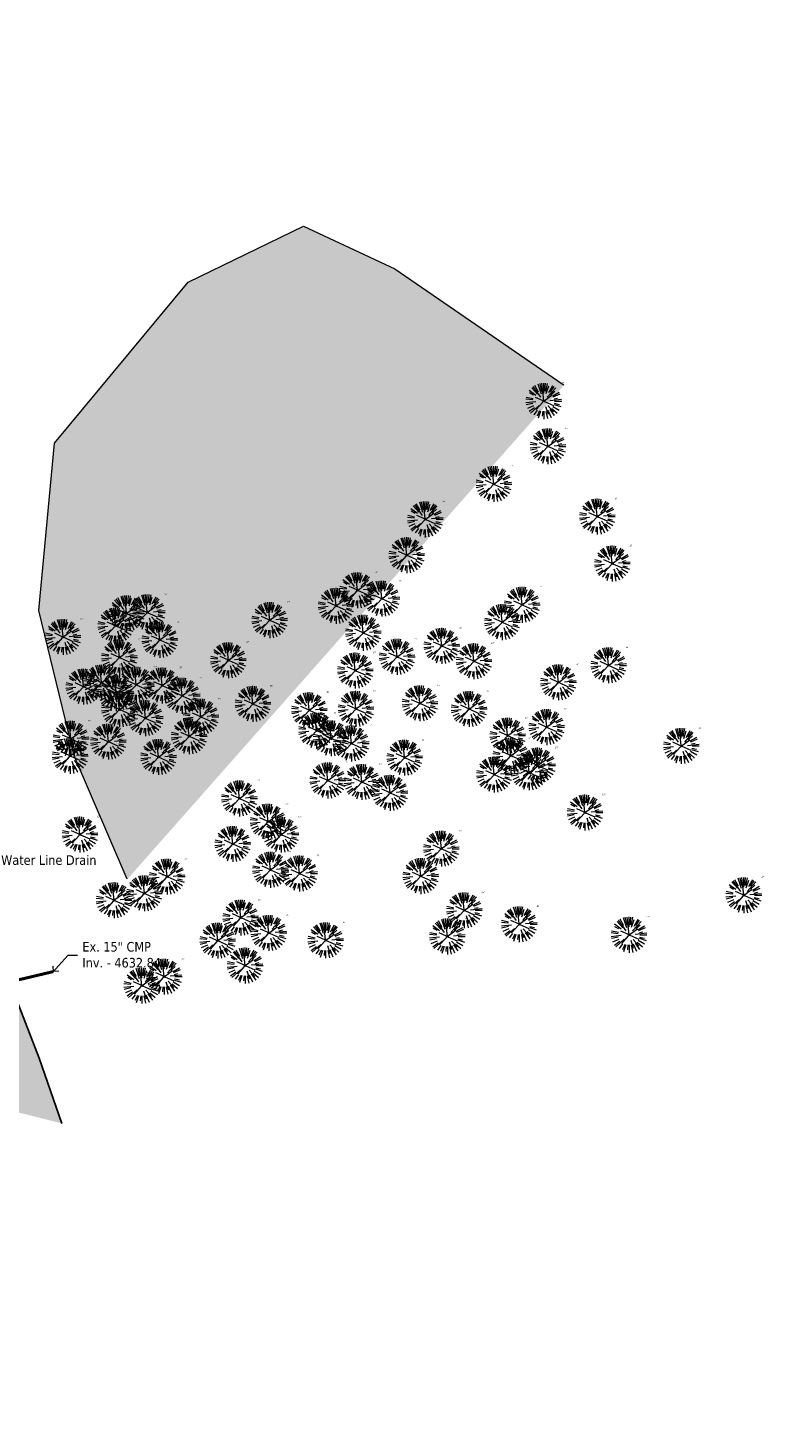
# Model space of a CAD drawing. Header units: feet. Extents: x 1134441 to 1136481, y 647925 to 649487.
# Tile 3 of 13: x 1134865 to 1135173, y 647925 to 648510. Entities that reach past the tile are written whole.
import ezdxf
from ezdxf import colors
from ezdxf.entities.mleader import LeaderData, LeaderLine
from ezdxf.math import Vec2, Vec3

# ---------------------------------------------------------------- set-up
doc = ezdxf.new("R2010")
doc.units = ezdxf.units.FT
doc.header["$LTSCALE"] = 0.75
doc.header["$MEASUREMENT"] = 0
doc.linetypes.add('HIDDEN2', pattern=[0.1875, 0.125, -0.0625])
for name, color, linetype, lineweight in [('V-PVMT-ASPH', 41, 'Continuous', 25), ('V-PVMT-HTCH-ASPH', 9, 'Continuous', 13), ('V-SITE-VEGE', 55, 'Continuous', 18)]:
    doc.layers.add(name, color=color, linetype=linetype, lineweight=lineweight)
for name, color, linetype, lineweight, true_color in [('V-SITE-FLOOD', 4, 'Continuous', 13, 0x00ffff), ('V-UTIL-STRM-LINE', 1, 'HIDDEN2', 15, 0xff0000), ('V-UTIL-STRM-STRC-TEXT', 1, 'Continuous', 20, 0xff0000), ('V-WATR-TEXT', 5, 'Continuous', 20, 0x0000ff)]:
    doc.layers.add(name, color=color, linetype=linetype, lineweight=lineweight, true_color=true_color)
doc.styles.add('SEI-Dim & Leader', font='tahoma.ttf')

# ---------------------------------------------------------------- blocks, each defined once
blk = doc.blocks.new('_Open90')
at = {"color": 0, "linetype": 'ByBlock', "lineweight": -2}
for p, q in [((0, 0), (-1, 0)), ((-0.5, 0.5), (0, 0)), ((0, 0), (-0.5, -0.5))]:
    blk.add_line(p, q, dxfattribs=at)
blk = doc.blocks.new('V-SITE-VEGE-Coniferious Tree 2')
at = {"color": 0, "linetype": 'ByBlock'}
for p, q in [((-0.079, 0.109), (-0.294, 0.405)), ((-0.146, 0.253), (-0.25, 0.433)), ((-0.063, 0.193), (-0.155, 0.476)), ((-0.057, 0.27), (-0.104, 0.489)), ((0, 0.003), (-0.052, 0.497)), ((0, 0.222), (0, 0.5)), ((0.029, 0.275), (0.052, 0.497)), ((0.057, 0.269), (0.104, 0.489)), ((0.069, 0.211), (0.138, 0.426)), ((0.139, 0.241), (0.25, 0.433)), ((0.187, 0.257), (0.294, 0.405)), ((-0.306, 0.032), (-0.497, 0.052)), ((-0.296, 0.063), (-0.489, 0.104)), ((-0.22, 0.16), (-0.405, 0.294)), ((-0.284, 0.164), (-0.393, 0.227)), ((-0.176, 0.195), (-0.335, 0.372)), ((-0.02, 0.009), (-0.232, 0.103)), ((-0.001, -0.001), (0.235, 0.171)), ((0.098, 0.109), (0.335, 0.372)), ((0.173, 0.018), (0.497, 0.052)), ((0.192, 0.173), (0.312, 0.281)), ((0.249, 0.144), (0.433, 0.25)), ((0.266, 0.118), (0.457, 0.203)), ((0.287, 0.061), (0.388, 0.083)), ((0.302, 0), (0.5, 0)), ((-0.218, -0.023), (-0.497, -0.052)), ((-0.302, -0.064), (-0.489, -0.104)), ((-0.288, -0.128), (-0.457, -0.203)), ((-0.255, -0.185), (-0.405, -0.294)), ((-0.132, -0.119), (-0.372, -0.335)), ((-0.184, -0.254), (-0.277, -0.381)), ((-0.023, -0.026), (-0.214, -0.237)), ((-0.121, -0.273), (-0.186, -0.417)), ((-0.091, -0.28), (-0.155, -0.476)), ((-0.03, -0.282), (-0.044, -0.422)), ((0, -0.282), (0, -0.5)), ((0.018, -0.008), (0.272, -0.121)), ((0.048, -0.147), (0.119, -0.367)), ((0.061, -0.287), (0.104, -0.489)), ((0.113, -0.254), (0.203, -0.457)), ((0.114, -0.127), (0.272, -0.302)), ((0.169, -0.232), (0.294, -0.405)), ((0.225, -0.203), (0.372, -0.335)), ((0.256, -0.148), (0.433, -0.25)), ((0.289, -0.094), (0.476, -0.155)), ((0.294, -0.062), (0.427, -0.091))]:
    blk.add_line(p, q, dxfattribs=at)
blk.add_circle((0, 0), 0.0208)
blk = doc.blocks.new('*U102', base_point=(1135283.03, 648555.63))
at = {"layer": 'V-SITE-VEGE', "linetype": 'ByBlock', "insert": (1135290.26, 648562.88), "char_height": 0.6, "attachment_point": 7, "style": 'SEI-Dim & Leader'}
blk.add_mtext('15"', dxfattribs=at)
blk = doc.blocks.new('*U103', base_point=(1135283.03, 648555.63))
blk.add_blockref('*U102', (1135283.03, 648555.63))
blk = doc.blocks.new('*U104', base_point=(1135283.03, 648555.63))
at = {"xscale": 14.99981880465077, "yscale": 14.99981880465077, "zscale": 14.99981880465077}
blk.add_blockref('V-SITE-VEGE-Coniferious Tree 2', (1135283.03, 648555.63), dxfattribs=at)
blk.add_blockref('*U103', (1135283.03, 648555.63))

msp = doc.modelspace()

# ---------------------------------------------------------------- hatches: boundary and pattern name
at = {"layer": 'V-PVMT-HTCH-ASPH', "transparency": 33554483}
h = msp.add_hatch(color=256, dxfattribs=at)
h.dxf.hatch_style = 1
h.paths.add_polyline_path([(1134734.9, 648210.65), (1134727.11, 648219.57), (1134722.02, 648228.91), (1134722.25, 648239.06), (1134728.18, 648255.7), (1134735.01, 648281.66), (1134740.59, 648331.47), (1134738.56, 648359.04), (1134728.26, 648395.52), (1134716.82, 648435.28), (1134719.07, 648456.46), (1134739.31, 648493.44), (1134768.63, 648523.06), (1134806.59, 648556.04), (1134846.38, 648585.57), (1134882.62, 648612.05), (1134913.5, 648651.14), (1134937.52, 648694.27), (1134959.49, 648736.27), (1134978.54, 648777.76), (1134996.66, 648818.37), (1135017.23, 648859.77), (1135036.23, 648904.33), (1135054.04, 648948), (1135071.16, 648989.74), (1135088.83, 649035.97), (1135107.04, 649078.06), (1135111.95, 649112.44), (1135111.3, 649146.35), (1135096.39, 649171.2), (1135074.56, 649191.04), (1135034.22, 649217.92), (1134995.89, 649242.94), (1134952.78, 649270.46), (1134916.62, 649281.82), (1134883.29, 649286.02), (1134856.6, 649281.08), (1134834.05, 649271.02), (1134795.53, 649244.8), (1134761.12, 649212.26), (1134727.2, 649179.9), (1134692.66, 649145.98), (1134658.75, 649108.65), (1134636.19, 649076.87), (1134610.22, 649042.85), (1134587.09, 648997.27), (1134567.69, 648955.03), (1134557.27, 648908.29), (1134547.33, 648867.13), (1134544.25, 648853.73), (1134543.6, 648850.16), (1134543.79, 648849.96), (1134540.67, 648837.85), (1134538.07, 648825.62), (1134536.99, 648818.54), (1134536.43, 648811.4), (1134535.85, 648792.78), (1134535.61, 648773.04), (1134535.81, 648765.43), (1134536.46, 648757.85), (1134538.13, 648745.18), (1134540.25, 648732.58), (1134507.04, 648728.55), (1134507.45, 648717.8), (1134501.98, 648716.84), (1134498.72, 648714.5), (1134488.64, 648710.05), (1134474.75, 648701.72), (1134467.64, 648695.23), (1134454.65, 648685.46), (1134449.14, 648678.03), (1134448.07, 648670.25), (1134451.48, 648664.98), (1134462.8, 648667.36), (1134472.39, 648673.53), (1134480.43, 648671.45), (1134489.13, 648668.49), (1134497.52, 648667.42), (1134507.25, 648667.22), (1134515.79, 648667.05), (1134514.21, 648677.48), (1134506.07, 648673.56), (1134502.18, 648672.24), (1134497.31, 648671.12), (1134492.39, 648671.33), (1134486.29, 648673.16), (1134480.18, 648675.49), (1134475.49, 648678.56), (1134470.96, 648682.94), (1134469.59, 648687.09), (1134470.09, 648690.53), (1134472.17, 648693.69), (1134475.16, 648696.68), (1134477.55, 648698.77), (1134481.22, 648701.62), (1134486.28, 648705.18), (1134489.84, 648706.96), (1134493.66, 648708.3), (1134501.19, 648709.77), (1134506.98, 648708.7), (1134509.81, 648708.66), (1134511.47, 648695.55), (1134517.91, 648653.06), (1134530.07, 648649.04), (1134537.15, 648644.98), (1134547.5, 648640.95), (1134550.76, 648639.99), (1134555.18, 648637.01), (1134556.42, 648633.4), (1134559.54, 648615.85), (1134567.38, 648575.52), (1134572.94, 648547.59), (1134571.69, 648545.17), (1134568.33, 648545.68), (1134553.84, 648548.44), (1134538.3, 648550.81), (1134544.11, 648520.11), (1134547.62, 648505.7), (1134549.75, 648501.19), (1134551.05, 648494.36), (1134551.36, 648490.43), (1134551.2, 648487.2), (1134550.65, 648484.01), (1134549.51, 648479.95), (1134547.99, 648476.02), (1134544.88, 648469.9), (1134541.71, 648465.4), (1134536.81, 648461.32), (1134535.1, 648459.55), (1134532.48, 648456.11), (1134531.02, 648453.39), (1134530.44, 648451.03), (1134530.58, 648447.96), (1134530.98, 648446.43), (1134531.62, 648444.99), (1134532.41, 648443.84), (1134533.39, 648442.84), (1134535.28, 648441.64), (1134538.05, 648440.62), (1134541.22, 648440.19), (1134543.83, 648440.55), (1134544.95, 648441.02), (1134545.93, 648441.72), (1134547.04, 648442.89), (1134547.94, 648444.23), (1134548.6, 648445.7), (1134548.97, 648447.26), (1134549.08, 648449.05), (1134548.9, 648450.83), (1134548.43, 648452.3), (1134547.61, 648453.6), (1134545.09, 648456.02), (1134544.38, 648459.58), (1134545.18, 648461.5), (1134547.53, 648466.66), (1134550.12, 648472.07), (1134553.83, 648479.74), (1134554.67, 648481.97), (1134555.16, 648484.31), (1134555.58, 648489), (1134555.62, 648493.7), (1134556.9, 648501.92), (1134587.16, 648496.25), (1134590.85, 648493.8), (1134592.43, 648491.39), (1134597.59, 648482.78), (1134605.69, 648468.47, 0.096684), (1134655.47, 648422.61), (1134689.73, 648404.97), (1134696.15, 648398.38, -0.217893), (1134718.53, 648335.69), (1134714.45, 648288.48), (1134707.61, 648262.87), (1134702.6, 648250.06, -0.594914), (1134676.54, 648244.82), (1134668.28, 648256.04), (1134666.94, 648263.04), (1134683.55, 648272.59), (1134684.19, 648273.82), (1134680.54, 648280.91), (1134668.75, 648302.35), (1134656.09, 648325.68), (1134647.14, 648342.76), (1134645.67, 648343.86), (1134628.89, 648334.79), (1134602.56, 648320.46), (1134586.98, 648311.8), (1134591.65, 648303.36), (1134611.42, 648265.96), (1134624.85, 648241.79), (1134633.88, 648246.45), (1134642.89, 648248.98, -0.141706), (1134679, 648202.21), (1134676.39, 648186.64), (1134663.61, 648160.47), (1134647.65, 648119.67), (1134636.03, 648073.52), (1134632.45, 648030.07), (1134641, 647975.69), (1134653.31, 647924.66), (1134671.77, 647938.63), (1134661.36, 647978.88), (1134654.64, 648028.99), (1134658.32, 648070.65), (1134669.3, 648112.48), (1134683.96, 648152.58), (1134694.37, 648175.67), (1134696.98, 648180.11), (1134709.51, 648185.7), (1134724.14, 648184.69), (1134732.88, 648182.77), (1134772.43, 648164.25), (1134803.91, 648145.91), (1134820.56, 648130.07), (1134836.3, 648107.68), (1134853.11, 648070.45), (1134857.77, 648057.45), (1134879.19, 648052.01), (1134869.62, 648079.36), (1134854.82, 648117.46), (1134833.75, 648146.24), (1134815.22, 648160.19), (1134781.82, 648181.92), (1134743, 648204.66)])
h.paths.add_polyline_path([(1134684.54, 648435.25), (1134660.28, 648435.09), (1134630.9, 648457.37), (1134624.28, 648464.72), (1134616.76, 648475.5), (1134609.66, 648487.03), (1134603.25, 648498.96), (1134591.75, 648526.66), (1134584.58, 648549.32), (1134579.31, 648578.52), (1134568.33, 648635.89), (1134561.59, 648678.73), (1134555.29, 648714.86), (1134553.06, 648728.55), (1134550.74, 648741.12), (1134548.95, 648753.77), (1134548.01, 648763.77), (1134547.59, 648773.8), (1134547.49, 648797.41), (1134548.82, 648801.09), (1134550.5, 648802.51), (1134556.92, 648805.41), (1134562.95, 648808.26), (1134569.13, 648810.75), (1134575.36, 648812.84), (1134581.69, 648814.54), (1134585.28, 648815.36), (1134589.13, 648811.5, 0.080076), (1134591.49, 648809.37), (1134602.38, 648802.33, 0.357452), (1134614.97, 648803.75), (1134620.17, 648809.09, -0.112713), (1134623.9, 648811.51, 0.880898), (1134620.33, 648827.21, -0.210304), (1134612.68, 648829.73), (1134605.53, 648836.15), (1134591.18, 648845.5), (1134594.74, 648863.65), (1134576.85, 648858.62), (1134561.16, 648853.99, -0.577728), (1134557.39, 648857.57), (1134569.17, 648906.23), (1134583.71, 648948.52), (1134603.08, 648991.93), (1134624.41, 649032.82), (1134645.65, 649070.06), (1134668.31, 649101.14), (1134700.86, 649137.44), (1134736.14, 649171.26), (1134769.91, 649204.09), (1134802.12, 649234.77), (1134839.59, 649260.36), (1134859.89, 649269.49), (1134884.93, 649274.33), (1134913.79, 649270.26), (1134944, 649256.09), (1134987.67, 649231.41), (1135026.68, 649208.17), (1135066.9, 649181.51), (1135088.6, 649162.2), (1135100.67, 649141.54), (1135100.5, 649115.29), (1135095.25, 649083.2), (1135078.14, 649039.22), (1135061.04, 648995.14), (1135043.38, 648952.79), (1135024.33, 648908.4), (1135004.89, 648865.38), (1134986.01, 648823.09), (1134968.11, 648783.23), (1134949.46, 648742.31), (1134927.44, 648700.45), (1134903.34, 648657.76), (1134874.89, 648621.26), (1134839.3, 648595.44), (1134796.25, 648568.44), (1134757.02, 648544.02), (1134721.62, 648507.41), (1134706.28, 648460.17), (1134696.6, 648443.45)], flags=16)
h.paths.add_polyline_path([(1134604.65, 648805.82), (1134595.35, 648811.24), (1134586.32, 648818.43, -0.304797), (1134584.97, 648822.68), (1134587.05, 648829.77), (1134588.71, 648835.46, -0.483088), (1134594.51, 648837.83), (1134604.72, 648832.07, -0.224996), (1134609.66, 648825.07), (1134612.1, 648811, -0.637551)], flags=16)
h.paths.add_polyline_path([(1134973.49, 648968.46), (1134966.97, 648976), (1134968.29, 648984.55), (1134973.36, 648988.04), (1134979.13, 648988.05), (1134985.75, 648984.17), (1134989.51, 648981.12), (1135001.19, 648984.13), (1135021.05, 648993.92), (1135022.36, 648997.79), (1135033.96, 649031.41), (1135040.21, 649049.03), (1135034.42, 649058.58), (1135014.63, 649069.73), (1134999.5, 649069.76), (1134997.62, 649069.05), (1134996.39, 649063.25), (1134994.34, 649058.23), (1134988.54, 649053.92), (1134980.04, 649054.99), (1134974.31, 649061.38), (1134975.31, 649067.74), (1134981.25, 649073.15), (1134988.45, 649075.17), (1134998.67, 649074.83), (1135015.05, 649073.7), (1135023.9, 649070.12), (1135033.95, 649063.69), (1135044.71, 649061.7), (1135033.96, 649031.41), (1135022.36, 648997.79), (1135009.42, 648959.72), (1135010.46, 648959.9), (1135009.7, 648960.55), (1135017.83, 648984.46), (1135007.25, 648984.01), (1134991.97, 648977.83), (1134982.68, 648969.86)], flags=0)
h.paths.add_polyline_path([(1134795.22, 649096.78), (1134786.08, 649102.32), (1134786.04, 649111.37), (1134793.44, 649121.22), (1134792.88, 649126.48), (1134781.88, 649137.54), (1134771.09, 649143.58), (1134758.89, 649145.76), (1134773.55, 649159.46), (1134786.62, 649171.38), (1134801.18, 649185.68), (1134805.46, 649175.96), (1134812.36, 649170.61), (1134822.12, 649164.81), (1134826.94, 649167.12), (1134832.05, 649168.36), (1134838.57, 649166.09), (1134843.04, 649157.06), (1134837.83, 649149.29), (1134829.78, 649149.57), (1134820.22, 649159.75), (1134804.26, 649171.47), (1134797.1, 649172.99), (1134787.07, 649171.79), (1134773.55, 649159.46), (1134770.68, 649156.78), (1134774.13, 649149.55), (1134780.39, 649143.56), (1134794.41, 649131.55), (1134804.18, 649120.74), (1134807.99, 649107.57), (1134802.73, 649099.92)], flags=0)
at = {"layer": 'V-SITE-FLOOD', "transparency": 33554457}
h = msp.add_hatch(color=256, dxfattribs=at)
h.dxf.hatch_style = 1
h.paths.add_polyline_path([(1134906.52, 648154.14), (1135089.09, 648360.76), (1135088.7, 648361.06), (1135018.36, 648409.39), (1134980.24, 648427.24), (1134931.99, 648403.82), (1134876.03, 648336.54), (1134869.47, 648266.48), (1134884.29, 648205.68)])

# ---------------------------------------------------------------- linework, layer by layer
at = {"layer": 'V-PVMT-ASPH', "flags": 128}
msp.add_lwpolyline([(1134768.63, 648523.06), (1134739.31, 648493.44), (1134719.07, 648456.46), (1134716.82, 648435.28), (1134728.26, 648395.52), (1134738.56, 648359.04), (1134740.59, 648331.47), (1134735.01, 648281.66), (1134728.18, 648255.7), (1134722.25, 648239.06), (1134722.02, 648228.91), (1134727.11, 648219.57), (1134734.9, 648210.65), (1134743, 648204.66), (1134781.82, 648181.92), (1134815.22, 648160.19), (1134833.75, 648146.24), (1134854.82, 648117.46), (1134869.62, 648079.36), (1134879.19, 648052.01)], dxfattribs=at)
at = {"layer": 'V-SITE-FLOOD', "flags": 128}
msp.add_lwpolyline([(1134906.52, 648154.14), (1134884.29, 648205.68), (1134869.47, 648266.48), (1134876.03, 648336.54), (1134931.99, 648403.82), (1134980.24, 648427.24), (1135018.36, 648409.39), (1135088.7, 648361.06), (1135089.09, 648360.76)], dxfattribs=at)
at = {"layer": 'V-UTIL-STRM-LINE', "const_width": 1.25, "flags": 128}
msp.add_lwpolyline([(1134875.63, 648115.53), (1134830.44, 648104.8)], dxfattribs=at)

# ---------------------------------------------------------------- block references
at = {"layer": 'V-SITE-VEGE'}
for p in [(1135080.64, 648354.07), (1135082.39, 648335.14), (1135059.77, 648319.38), (1135031.09, 648304.64), (1135103.03, 648305.78), (1135023.34, 648289.62), (1135109.29, 648286.12), (1135002.74, 648274.95), (1134993.79, 648268.46), (1135012.96, 648271.44), (1135071.61, 648268.91, 4617), (1134906.24, 648265.28), (1134914.88, 648265.71), (1134966.05, 648262.47), (1135063.28, 648261.66, 4617), (1134879.64, 648255.42), (1134901.63, 648260.15), (1135005.2, 648257.19), (1134920.11, 648254.22), (1135038.01, 648251.69), (1134903.23, 648246.89), (1134948.78, 648245.69), (1135019.34, 648247.14), (1135051.47, 648245.29), (1135107.74, 648243.57), (1135001.86, 648241.39), (1134888.24, 648234.66), (1134895.75, 648236.32), (1134901.82, 648231.91), (1134910.29, 648235.44), (1134921.11, 648235.13), (1135086.78, 648236.47), (1134929.46, 648230.85), (1134959.02, 648227.44), (1135028.88, 648227.67), (1134903.25, 648225.18), (1134914.06, 648221.52), (1134937.28, 648222.05), (1134982.58, 648224.81), (1135002.12, 648225.38), (1135049.44, 648225.32), (1134932.38, 648213.91), (1134985.64, 648216.27), (1135065.55, 648214.18), (1135081.87, 648217.76), (1134882.92, 648212.85), (1134898.6, 648211.64), (1134991.69, 648213.06), (1135000.21, 648210.92), (1135138.13, 648209.85, 4619), (1134882.62, 648205.71), (1134919.57, 648205.24, 4630), (1135022.45, 648204.98), (1135066.83, 648205.81), (1135059.94, 648197.9), (1135074.52, 648198.81), (1135078.09, 648201.66), (1134990.35, 648195.43), (1135004.64, 648194.79), (1134953.4, 648187.91), (1135016.38, 648190.26), (1135097.89, 648182), (1134965.36, 648178.21), (1134886.71, 648172.8), (1134950.61, 648168.87, 4621), (1134970.79, 648172.78), (1135037.82, 648166.9), (1134966.35, 648158.09), (1134978.53, 648156.52, 4620), (1135029.21, 648155.45), (1134923.15, 648155.21), (1134900.96, 648145.34), (1134913.64, 648148.22), (1135164.28, 648147.42), (1134953.93, 648138.07), (1135047.43, 648141.13), (1135070.38, 648135.29), (1134944.31, 648128.43), (1134965.68, 648131.66), (1134989.44, 648128.59), (1135040.33, 648130.2), (1135116.31, 648130.88), (1134955.78, 648118.02), (1134912.58, 648109.64), (1134921.89, 648113.4)]:
    msp.add_blockref('*U104', p, dxfattribs=at)

# ---------------------------------------------------------------- leaders
at = {"layer": 'V-UTIL-STRM-STRC-TEXT'}
ml = msp.add_multileader_mtext('Standard', dxfattribs=at)
ml.set_content('Ex. 15" CMP\\PInv. - 4632.84', color=256, style='SEI-Dim & Leader')
ml.set_leader_properties(color=256, linetype='ByLayer', lineweight=-1)
ml.set_arrow_properties(name='OPEN90')
ml.build(insert=Vec2(0, 0))
ml.multileader.update_dxf_attribs({"text_left_attachment_type": 2, "text_right_attachment_type": 2, "dogleg_length": 0.1, "arrow_head_size": 3.2, "scale": 40})
ctx = ml.context
ctx.base_point, ctx.scale, ctx.arrow_head_size, ctx.plane_origin = Vec3(1134885.73, 648122.43), 40, 3.2, Vec3(1134875.63, 648115.53)
ctx.left_attachment, ctx.right_attachment = 2, 2
notes = []
notes.append((ctx, [(0, (1, 1, 0), (1134881.73, 648122.43), (1, 0), 4, [(0, [(1134875.63, 648115.53)], 0, [])])]))
ctx.mtext.insert, ctx.mtext.flow_direction = Vec3(1134887.73, 648127.89), 5
at = {"layer": 'V-WATR-TEXT'}
ml = msp.add_multileader_mtext('Standard', dxfattribs=at)
ml.set_content('Water Line Drain', color=256, style='SEI-Dim & Leader')
ml.set_leader_properties(color=256, linetype='ByLayer', lineweight=-1)
ml.set_arrow_properties(name='OPEN90')
ml.build(insert=Vec2(0, 0))
ml.multileader.update_dxf_attribs({"text_left_attachment_type": 2, "text_right_attachment_type": 2, "dogleg_length": 0.1, "arrow_head_size": 3.2, "scale": 40})
ctx = ml.context
ctx.base_point, ctx.scale, ctx.arrow_head_size, ctx.plane_origin = Vec3(1134851.77, 648162.07), 40, 3.2, Vec3(1134844.2, 648170.7)
ctx.left_attachment, ctx.right_attachment = 2, 2
notes.append((ctx, [(0, (1, 1, 0), (1134847.77, 648162.07), (1, 0), 4, [(0, [(1134844.2, 648170.7)], 0, [])])]))
ctx.mtext.insert, ctx.mtext.flow_direction = Vec3(1134853.77, 648164.13), 5
for ctx, leaders in notes:
    for number, flags, end, landing, length, lines in leaders:
        leader = LeaderData()
        leader.index, (leader.has_last_leader_line, leader.has_dogleg_vector, leader.attachment_direction) = number, flags
        leader.last_leader_point, leader.dogleg_vector, leader.dogleg_length = Vec3(end), Vec3(landing), length
        for number, points, colour, breaks in lines:
            line = LeaderLine()
            line.index, line.vertices, line.color, line.breaks = number, Vec3.list(points), colors.encode_raw_color(colour), breaks
            leader.lines.append(line)
        ctx.leaders.append(leader)

doc.saveas('drawing.dxf')
